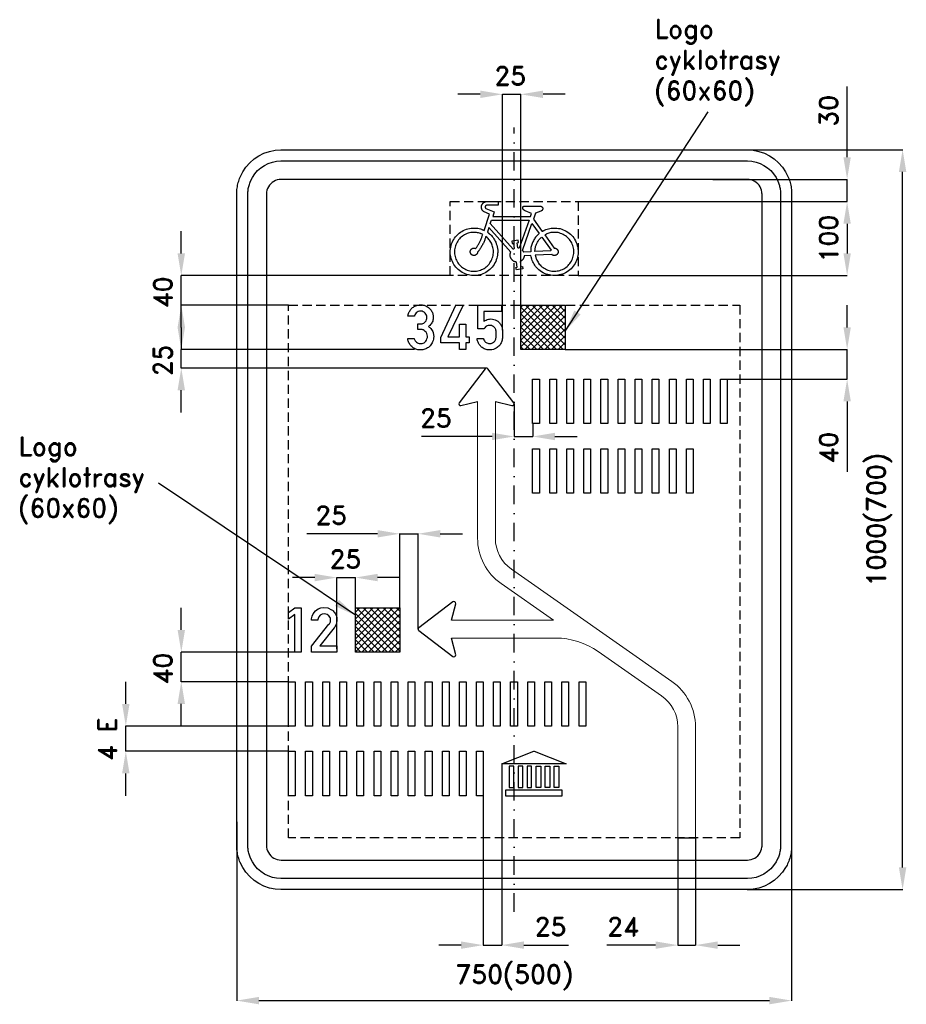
# Model space of a CAD drawing. Header units: millimetres. Extents: x -668 to 530, y -655 to 676.
import ezdxf

# ---------------------------------------------------------------- set-up
doc = ezdxf.new("R2010")
doc.units = ezdxf.units.MM
doc.header["$LTSCALE"] = 5
doc.linetypes.add('ČERCHOVANÁX2', pattern=[2, 1, -0.5, 0, -0.5])
doc.linetypes.add('ČÁRKOVANÁX2', pattern=[1.5, 1, -0.5])
doc.layers.add('Kóty', color=2, linetype='Continuous')
doc.layers.add('Značka', color=7, linetype='Continuous')
doc.layers.add('TC_SDZ', color=7, linetype='Continuous', lineweight=0)
doc.styles.get("Standard").update_dxf_attribs({"font": 'romand.shx', "height": 25})
doc.dimstyles.get("Standard").update_dxf_attribs({"dimtxt": 25, "dimasz": 30, "dimexe": 0.18, "dimexo": 0.0625, "dimgap": 12.5, "dimtad": 1, "dimdec": 0, "dimzin": 0, "dimdsep": 46, "dimtxsty": 'Standard', "dimcen": 0.09, "dimadec": 0, "dimazin": 0, "dimtfac": 1, "dimtdec": 0, "dimtofl": 0, "dimtmove": 0, "dimatfit": 3, "dimfxl": 1, "dimtolj": 1, "dimtzin": 0, "dimarcsym": 0})

# ---------------------------------------------------------------- blocks, each defined once
blk = doc.blocks.new('*D0')
at = {"layer": 'Defpoints', "color": 0, "transparency": 16777216}
for p in [(86.47, 430), (86.47, 330), (450, 330)]:
    blk.add_point(p, dxfattribs=at)
at = {"layer": 'Kóty', "color": 0, "lineweight": -2, "transparency": 16777216}
for p, q in [((86.5325, 430), (450.18, 430)), ((450, 400), (450, 360)), ((86.5325, 330), (450.18, 330))]:
    blk.add_line(p, q, dxfattribs=at)
at = {"layer": 'Kóty', "color": 0, "transparency": 16777216}
for points in [[(445, 400), (455, 400), (450, 430)], [(445, 360), (455, 360), (450, 330)]]:
    blk.add_solid(points, dxfattribs=at)
at = {"layer": 'Kóty', "color": 0, "transparency": 16777216, "insert": (425, 380), "char_height": 25, "attachment_point": 5, "rotation": 90}
blk.add_mtext('\\A1;100', dxfattribs=at)
blk = doc.blocks.new('*D1')
at = {"layer": 'Defpoints', "color": 0, "transparency": 16777216}
for p in [(69, 230), (288, 190), (450, 190)]:
    blk.add_point(p, dxfattribs=at)
at = {"layer": 'Kóty', "color": 0, "lineweight": -2, "transparency": 16777216}
for p, q in [((450, 260), (450, 290)), ((69.1, 230), (450.2, 230)), ((288.1, 190), (450.2, 190)), ((450, 160), (450, 64.5))]:
    blk.add_line(p, q, dxfattribs=at)
at = {"layer": 'Kóty', "color": 0, "transparency": 16777216}
for points in [[(445, 260), (455, 260), (450, 230)], [(445, 160), (455, 160), (450, 190)]]:
    blk.add_solid(points, dxfattribs=at)
at = {"layer": 'Kóty', "color": 0, "transparency": 16777216, "insert": (425, 97.3), "char_height": 25, "attachment_point": 5, "rotation": 90}
blk.add_mtext('\\A1;40', dxfattribs=at)
blk = doc.blocks.new('*D2')
at = {"layer": 'Defpoints', "color": 0, "transparency": 16777216}
for p in [(-154.7, -19), (-154.7, -119), (-129.9, -147.8)]:
    blk.add_point(p, dxfattribs=at)
at = {"layer": 'Kóty', "color": 0, "lineweight": -2, "transparency": 16777216}
for p, q in [((-184.7, -19), (-280.2, -19)), ((-154.7, -118.9), (-154.7, -18.8)), ((-129.9, -147.8), (-129.9, -18.8)), ((-99.9, -19), (-69.9, -19))]:
    blk.add_line(p, q, dxfattribs=at)
at = {"layer": 'Kóty', "color": 0, "transparency": 16777216}
for points in [[(-184.7, -14), (-184.7, -24), (-154.7, -19)], [(-99.9, -14), (-99.9, -24), (-129.9, -19)]]:
    blk.add_solid(points, dxfattribs=at)
at = {"layer": 'Kóty', "color": 0, "transparency": 16777216, "insert": (-247.4, 6), "char_height": 25, "attachment_point": 5}
blk.add_mtext('\\A1;25', dxfattribs=at)
blk = doc.blocks.new('*D3')
at = {"layer": 'Defpoints', "color": 0, "transparency": 16777216}
for p in [(-375, -408.4), (375, -408.4), (375, -650)]:
    blk.add_point(p, dxfattribs=at)
at = {"layer": 'Kóty', "color": 0, "lineweight": -2, "transparency": 16777216}
for p, q in [((-375, -408.5), (-375, -650.2)), ((375, -408.5), (375, -650.2)), ((-345, -650), (345, -650))]:
    blk.add_line(p, q, dxfattribs=at)
at = {"layer": 'Kóty', "color": 0, "transparency": 16777216}
for points in [[(-345, -645), (-345, -655), (-375, -650)], [(345, -645), (345, -655), (375, -650)]]:
    blk.add_solid(points, dxfattribs=at)
at = {"layer": 'Kóty', "color": 0, "transparency": 16777216, "insert": (0, -618.5), "char_height": 25, "width": 292.657, "attachment_point": 5}
blk.add_mtext('\\A1;750(500)', dxfattribs=at)
blk = doc.blocks.new('*D4')
at = {"layer": 'Defpoints', "color": 0, "transparency": 16777216}
for p in [(284.3, 500), (525, 500), (315, -500)]:
    blk.add_point(p, dxfattribs=at)
at = {"layer": 'Kóty', "color": 0, "lineweight": -2, "transparency": 16777216}
for p, q in [((284.3, 500), (525.2, 500)), ((525, -470), (525, 470)), ((315.1, -500), (525.2, -500))]:
    blk.add_line(p, q, dxfattribs=at)
at = {"layer": 'Kóty', "color": 0, "transparency": 16777216}
for points in [[(520, 470), (530, 470), (525, 500)], [(520, -470), (530, -470), (525, -500)]]:
    blk.add_solid(points, dxfattribs=at)
at = {"layer": 'Kóty', "color": 0, "transparency": 16777216, "insert": (493.5, 0), "char_height": 25, "width": 221.666, "attachment_point": 5, "rotation": 90}
blk.add_mtext('\\A1;1000(700)', dxfattribs=at)

msp = doc.modelspace()

# ---------------------------------------------------------------- hatches: boundary and pattern name
at = {"layer": 'Značka'}
h = msp.add_hatch(dxfattribs=at)
h.set_pattern_fill('ANSI37', color=2, scale=2)
h.paths.add_polyline_path([(9, 230), (9, 290), (69, 290), (69, 230)])
h = msp.add_hatch(dxfattribs=at)
h.set_pattern_fill('ANSI37', color=2, scale=2)
h.paths.add_polyline_path([(-214.7, -179), (-214.7, -119), (-154.7, -119), (-154.7, -179)])

# ---------------------------------------------------------------- linework, layer by layer
at = {"layer": 'Kóty'}
for p, q in [((-46, 575), (-76, 575)), ((-16, 256.1), (-16, 575.2)), ((9, 290), (9, 575.2)), ((69, 575), (39, 575)), ((450, 490), (450, 585.5)), ((268.4, 460), (450.2, 460)), ((86.5, 430), (450.2, 430)), ((450, 400), (450, 370)), ((-450, 360), (-450, 390)), ((-86.5, 330), (-450.2, 330)), ((-305.1, 290), (-450.2, 290)), ((-450, 260), (-450, 290)), ((-450, 260), (-450, 230)), ((-134.6, 230), (-450.2, 230)), ((-37.1, 205), (-450.2, 205)), ((-450, 145), (-450, 175)), ((0, 156.5), (0, 112.3)), ((25, 129.9), (25, 112.3)), ((-30, 112.5), (-125.5, 112.5)), ((55, 112.5), (85, 112.5)), ((-269.7, -78.2), (-299.7, -78.2)), ((-239.7, -174.7), (-239.7, -78)), ((-214.7, -119), (-214.7, -78)), ((-154.7, -78.2), (-184.7, -78.2)), ((-450, -149), (-450, -119)), ((-296.5, -179), (-450.2, -179)), ((-525, -249), (-525, -219)), ((-305.1, -219), (-450.2, -219)), ((-450, -279), (-450, -249)), ((-305, -279), (-525.2, -279)), ((-305.1, -313), (-525.2, -313)), ((-16.9, -329.9), (-16.9, -575.2)), ((-525, -373), (-525, -343)), ((-41.9, -373.1), (-41.9, -575.2)), ((221.1, -430.1), (221.1, -575.2)), ((245.1, -430.1), (245.1, -575.2)), ((-71.9, -575), (-101.9, -575)), ((13.1, -575), (73.3, -575)), ((191.1, -575), (125.3, -575)), ((275.1, -575), (305.1, -575))]:
    msp.add_line(p, q, dxfattribs=at)
for points in [[(-16, 575), (9, 575)], [(69, 254.9), (262.4, 551.5)], [(450, 430), (450, 460)], [(-450.2, 290), (-450, 330)], [(-450, 205), (-450, 230)], [(450, 190), (450, 230)], [(0, 112.5), (25, 112.5)], [(-214.7, -129.1), (-481, 49.3)], [(-154.7, -19), (-129.6, -19)], [(-239.7, -78.2), (-214.7, -78.2)], [(-450, -219), (-450, -179)], [(-525, -313), (-525, -279)], [(-41.9, -575), (-16.9, -575)], [(221.1, -575), (245.1, -575)]]:
    msp.add_lwpolyline(points, dxfattribs=at)
for points in [[(-46, 580), (-46, 570), (-16, 575)], [(39, 580), (39, 570), (9, 575)], [(445, 490), (455, 490), (450, 460)], [(445, 400), (455, 400), (450, 430)], [(-455, 360), (-445, 360), (-450, 330)], [(-455, 260), (-445, 260), (-450, 290)], [(81.3, 282.9), (89.7, 277.4), (69.1, 255)], [(-455, 260), (-445, 260), (-450, 230)], [(-455, 175), (-445, 175), (-450, 205)], [(-30, 117.5), (-30, 107.5), (0, 112.5)], [(55, 117.5), (55, 107.5), (25, 112.5)], [(-269.7, -73.2), (-269.7, -83.2), (-239.7, -78.2)], [(-184.7, -73.2), (-184.7, -83.2), (-214.7, -78.2)], [(-236.8, -108.3), (-242.4, -116.6), (-214.8, -129.3)], [(-455, -149), (-445, -149), (-450, -179)], [(-455, -249), (-445, -249), (-450, -219)], [(-530, -249), (-520, -249), (-525, -279)], [(-530, -343), (-520, -343), (-525, -313)], [(-71.9, -570), (-71.9, -580), (-41.9, -575)], [(13.1, -570), (13.1, -580), (-16.9, -575)], [(191.1, -570), (191.1, -580), (221.1, -575)], [(275.1, -570), (275.1, -580), (245.1, -575)]]:
    msp.add_solid(points, dxfattribs=at)
at = {"layer": 'TC_SDZ', "color": 3}
for p, q in [((-49.5, -25), (-49.5, 159.8)), ((-25.5, -25), (-25.5, 159.8)), ((213.1, -218.6), (-3.7, -66.8)), ((53.3, -136), (-17.5, -86.4)), ((245.1, -430), (245.1, -280))]:
    msp.add_line(p, q, dxfattribs=at)
msp.add_lwpolyline([(-84.7, -136), (53.3, -136)], dxfattribs=at)
msp.add_lwpolyline([(221.1, -430), (221.1, -280, 0.244698), (199.3, -238.2), (113.4, -178.1, 0.153915), (56.1, -160), (-84.7, -160)], format="xyb", dxfattribs=at)
for centre, radius, start, end in [((25.5, -25), 75, 180, 235), ((25.5, -25), 51, 180, 235), ((170.1, -280), 75, 0, 55)]:
    msp.add_arc(centre, radius, start, end, dxfattribs=at)
at = {"layer": 'Značka', "color": 6, "linetype": 'ČERCHOVANÁX2', "ltscale": 5}
msp.add_lwpolyline([(0, -530), (0, 530)], dxfattribs=at)
at = {"layer": 'Značka', "color": 3}
for points in [[(-315, -500), (-315.2, -500), (-315.5, -500), (-323.2, -499.5), (-330.8, -497.9), (-338.2, -495.4), (-345.1, -491.9), (-351.6, -487.6), (-357.4, -482.4), (-362.6, -476.6), (-366.9, -470.1), (-370.4, -463.2, -0.033375), (-372.9, -455.8, -0.034139), (-374.5, -448.2, -0.036787), (-375, -440.5), (-375, -440.2), (-375, -440), (-375, 440), (-375, 440.2), (-375, 440.5, -0.032209), (-374.5, 448.2, -0.035419), (-372.9, 455.8, -0.036245), (-370.4, 463.2), (-366.9, 470.1), (-362.6, 476.6), (-357.4, 482.4), (-351.6, 487.6), (-345.1, 491.9), (-338.2, 495.4), (-330.8, 497.9), (-323.2, 499.5), (-315.5, 500), (-315.2, 500), (-315, 500), (315, 500), (315.2, 500), (315.5, 500), (323.2, 499.5), (330.8, 497.9), (338.2, 495.4), (345.1, 491.9), (351.6, 487.6), (357.4, 482.4), (362.6, 476.6), (366.9, 470.1), (370.4, 463.2, -0.033375), (372.9, 455.8, -0.034139), (374.5, 448.2, -0.036787), (375, 440.5), (375, 440.2), (375, 440), (375, -440), (375, -440.2, -0.001033), (375, -440.5, -0.032209), (374.5, -448.2, -0.035419), (372.9, -455.8, -0.036245), (370.4, -463.2, -0.034467), (366.9, -470.1), (362.6, -476.6), (357.4, -482.4), (351.6, -487.6), (345.1, -491.9), (338.2, -495.4), (330.8, -497.9), (323.2, -499.5), (315.5, -500), (315.2, -500), (315, -500), (-315, -500)], [(-315, -485), (-315.2, -485), (-315.3, -485), (-321.2, -484.6), (-326.9, -483.4), (-332.4, -481.5), (-337.6, -478.9), (-342.4, -475.7), (-346.8, -471.8), (-350.7, -467.5), (-353.9, -462.6), (-356.5, -457.4), (-358.4, -451.9, -0.03418), (-359.6, -446.2, -0.036699), (-360, -440.4), (-360, -440.2), (-360, -440), (-360, 440), (-360, 440.2), (-360, 440.4, -0.032163), (-359.6, 446.2, -0.035484), (-358.4, 451.9, -0.036302), (-356.5, 457.4), (-353.9, 462.6), (-350.7, 467.5), (-346.8, 471.8), (-342.4, 475.7), (-337.6, 478.9), (-332.4, 481.5), (-326.9, 483.4), (-321.2, 484.6), (-315.3, 485), (-315.2, 485), (-315, 485), (315, 485), (315.2, 485), (315.3, 485), (321.2, 484.6), (326.9, 483.4), (332.4, 481.5), (337.6, 478.9), (342.4, 475.7), (346.8, 471.8), (350.7, 467.5), (353.9, 462.6), (356.5, 457.4), (358.4, 451.9, -0.03418), (359.6, 446.2, -0.036699), (360, 440.4), (360, 440.2), (360, 440), (360, -440), (360, -440.2), (360, -440.4, -0.032163), (359.6, -446.2, -0.035484), (358.4, -451.9, -0.036302), (356.5, -457.4), (353.9, -462.6), (350.7, -467.5), (346.8, -471.8), (342.4, -475.7), (337.6, -478.9), (332.4, -481.5), (326.9, -483.4), (321.2, -484.6), (315.3, -485), (315.2, -485), (315, -485), (-315, -485)], [(-315, -460), (315, -460), (315.1, -460), (315.2, -460), (317.7, -459.8), (320.3, -459.3), (322.7, -458.5), (325.1, -457.3), (327.2, -455.9), (329.1, -454.1), (330.9, -452.2), (332.3, -450), (333.4, -447.7), (334.3, -445.3), (334.8, -442.7, 0.036708), (335, -440.2), (335, -440.1), (335, -440), (335, 440), (335, 440.1), (335, 440.2, 0.032285), (334.8, 442.7), (334.3, 445.3), (333.5, 447.7), (332.3, 450), (330.9, 452.2), (329.1, 454.1), (327.2, 455.9), (325.1, 457.3), (322.7, 458.5), (320.3, 459.3), (317.7, 459.8), (315.2, 460), (315.1, 460), (315, 460), (-315, 460), (-315.1, 460), (-315.2, 460), (-317.7, 459.8), (-320.3, 459.3), (-322.7, 458.5), (-325.1, 457.3), (-327.2, 455.9), (-329.1, 454.1), (-330.9, 452.2), (-332.3, 450), (-333.4, 447.7), (-334.3, 445.3), (-334.8, 442.7, 0.036708), (-335, 440.2), (-335, 440.1), (-335, 440), (-335, -440), (-335, -440.1), (-335, -440.2, 0.032285), (-334.8, -442.7), (-334.3, -445.3), (-333.5, -447.7), (-332.3, -450), (-330.9, -452.2), (-329.1, -454.1), (-327.2, -455.9), (-325.1, -457.3), (-322.7, -458.5), (-320.3, -459.3), (-317.7, -459.8), (-315.2, -460), (-315.1, -460), (-315, -460)], [(35.8, 423.7), (36, 423.7), (36.1, 423.7), (36.2, 423.7), (36.2, 423.7), (36.3, 423.6), (36.4, 423.6), (36.6, 423.5), (36.7, 423.5), (36.9, 423.4), (37, 423.3), (37.1, 423.2), (37.3, 423.1), (37.4, 423), (37.6, 422.9), (37.7, 422.7), (37.8, 422.6), (38, 422.4), (38.1, 422.2), (38.2, 422.1), (38.3, 421.9), (38.3, 421.7), (38.4, 421.5), (38.5, 421.4), (38.5, 421.1), (38.6, 421), (38.6, 420.8), (38.6, 420.6, -0.013622), (38.6, 420.4), (38.6, 420.1), (38.5, 419.8), (38.5, 419.6), (38.4, 419.3), (38.3, 419.1), (38.1, 418.8), (38, 418.6), (37.8, 418.4), (37.7, 418.2), (37.6, 418), (37.4, 417.9), (37.2, 417.7), (37.1, 417.6), (36.9, 417.5), (36.7, 417.4), (36.6, 417.3), (36.6, 417.3), (36.5, 417.2), (36.3, 417.2), (36.1, 417.1), (28.7, 414.3), (25.9, 406.3), (37.9, 389.7), (38, 389.8), (38.1, 389.8), (38.4, 390), (38.7, 390.1), (39.1, 390.4), (39.5, 390.6), (39.9, 390.8), (40.3, 391), (40.7, 391.2), (41.1, 391.4), (42.8, 392.1), (44.5, 392.7), (46.2, 393.2), (48, 393.6), (49.8, 394), (51.6, 394.1), (53.4, 394.2), (55.3, 394.2), (57.5, 394.1), (59.8, 393.8), (62, 393.4), (64.2, 392.7), (66.3, 392), (68.4, 391), (70.4, 389.9), (72.3, 388.7), (74.2, 387.4), (75.9, 385.9), (77.6, 384.4), (79.1, 382.6), (80.4, 380.9), (81.7, 379), (82.8, 377), (83.7, 374.9), (84.6, 372.8), (85.3, 370.6), (85.8, 368.4), (86.2, 366.2), (86.4, 363.9, -0.020741), (86.4, 361.6, -0.019589), (86.3, 359.4), (86, 357.1), (85.6, 354.9), (85, 352.7), (84.3, 350.5), (83.4, 348.4), (82.3, 346.4), (81.1, 344.5), (79.8, 342.6), (78.3, 340.9), (76.8, 339.2), (75.1, 337.7), (73.4, 336.3), (71.5, 335), (69.5, 333.9), (67.5, 332.9), (65.4, 332), (63.2, 331.3), (61, 330.8), (58.8, 330.4), (56.5, 330.1), (54.2, 330), (52, 330.1), (49.7, 330.4), (47.5, 330.8), (45.3, 331.4), (43.1, 332.1), (41, 332.9), (39, 333.9), (37, 335.1), (35.2, 336.4), (33.4, 337.8), (31.7, 339.4), (30.2, 341), (29, 342.4), (27.9, 343.9), (26.9, 345.4), (26, 347), (25.2, 348.6), (24.4, 350.3), (23.9, 352), (23.4, 353.7), (23.3, 354.2), (23.2, 354.6), (23.1, 355), (23, 355.3), (23, 355.4), (23, 355.5), (22.6, 357.3), (13.6, 356.8), (13.5, 356.3), (13.5, 355.8), (13.4, 355.7), (13.4, 355.6), (13.3, 355.2), (13.2, 354.9), (13.1, 354.4), (12.9, 353.9), (12.7, 353.5), (12.4, 353), (12.1, 352.6), (11.9, 352.2), (11.6, 351.8), (11.2, 351.4), (10.9, 351), (10.5, 350.6), (10.2, 350.3), (9.8, 350), (9.4, 349.8), (9.1, 349.6), (9, 349.5), (8.9, 349.5), (8.5, 349.2), (8, 349), (9.1, 342), (11, 342.3), (11.5, 339), (2.9, 337.6), (2.3, 340.9), (4.2, 341.2), (3.1, 348.2), (2.6, 348.3), (2.2, 348.4), (2.1, 348.4), (2, 348.4), (1.7, 348.5), (1.3, 348.6), (0.9, 348.7), (0.4, 348.9), (0, 349), (-0.4, 349.2), (-0.8, 349.5), (-1.2, 349.7), (-1.6, 350), (-2.1, 350.4), (-2.5, 350.8), (-2.9, 351.1), (-3.3, 351.6), (-3.6, 352), (-3.9, 352.5), (-4.2, 353), (-4.5, 353.5), (-4.7, 354), (-4.9, 354.5), (-5.1, 355), (-5.3, 355.6), (-5.4, 356.1), (-5.4, 356.7), (-5.5, 357.3), (-5.5, 357.7), (-5.5, 358.2), (-5.5, 358.6), (-5.4, 359.1), (-5.4, 359.5), (-5.3, 360), (-5.2, 360.3), (-5.1, 360.7), (-5, 360.7), (-5, 360.8), (-4.8, 361.2), (-4.7, 361.7), (-34.2, 395), (-36.3, 388.6), (-34.9, 387.6), (-34.8, 387.5), (-34.7, 387.5), (-34.5, 387.2), (-34.2, 387), (-33.8, 386.7), (-33.5, 386.5), (-32.2, 385.3), (-30.9, 384), (-29.7, 382.7), (-28.6, 381.3), (-27.6, 379.8), (-26.6, 378.3), (-25.8, 376.7), (-25, 375.1), (-24.2, 373), (-23.5, 370.9), (-22.9, 368.8), (-22.5, 366.5), (-22.3, 364.3, -0.020984), (-22.2, 362.1, -0.01937), (-22.4, 359.9), (-22.6, 357.6), (-23, 355.4), (-23.5, 353.3), (-24.2, 351.1), (-25, 349.1), (-26, 347), (-27.1, 345.1), (-28.4, 343.3), (-29.8, 341.5), (-31.3, 339.9), (-32.8, 338.3), (-34.6, 336.8), (-36.4, 335.5), (-38.2, 334.3), (-40.2, 333.3), (-42.3, 332.4), (-44.4, 331.6), (-46.5, 331), (-48.7, 330.5), (-50.9, 330.2), (-53.1, 330), (-55.4, 330), (-57.6, 330.2), (-59.8, 330.5), (-62, 331), (-64.1, 331.6), (-66.2, 332.3), (-68.3, 333.2), (-70.3, 334.2), (-72.2, 335.4), (-74, 336.7), (-75.7, 338.1), (-77.3, 339.7), (-78.8, 341.3), (-80.2, 343.1), (-81.5, 344.9), (-82.6, 346.8), (-83.6, 348.8), (-84.5, 350.9), (-85.1, 353), (-85.7, 355.2), (-86.1, 357.4), (-86.4, 359.6), (-86.5, 361.9, -0.01867), (-86.4, 364.1), (-86.2, 366.3), (-85.8, 368.5), (-85.3, 370.7), (-84.6, 372.8), (-83.8, 374.9), (-82.9, 376.9), (-81.8, 378.9), (-80.6, 380.7), (-79.2, 382.5), (-77.7, 384.2), (-76.1, 385.7), (-74.4, 387.2), (-72.6, 388.5), (-70.8, 389.7), (-68.8, 390.8), (-66.8, 391.7), (-64.7, 392.5), (-62.5, 393.2), (-60.3, 393.6), (-58.1, 394), (-56.3, 394.1), (-54.6, 394.2), (-52.8, 394.2), (-51, 394.1), (-49.2, 393.9), (-47.5, 393.5), (-45.7, 393), (-44.1, 392.5), (-43.6, 392.3), (-43.2, 392.2), (-42.9, 392), (-42.6, 391.9), (-42.5, 391.9), (-42.4, 391.8), (-40.7, 391.1), (-33.3, 413.1), (-40.8, 416.2), (-41.1, 416.4), (-41.4, 416.6), (-41.5, 416.7), (-41.5, 416.7), (-41.8, 416.9), (-42, 417.1), (-42.2, 417.4), (-42.5, 417.6), (-42.7, 417.9), (-42.9, 418.2), (-43.2, 418.5), (-43.3, 418.8), (-43.6, 419.2), (-43.8, 419.7), (-43.9, 420.1), (-44.1, 420.5), (-44.2, 421), (-44.2, 421.4), (-44.3, 421.9), (-44.3, 422.3), (-44.3, 422.8), (-44.3, 423.3), (-44.2, 423.7), (-44.2, 424.2), (-44.1, 424.6), (-43.9, 425.1), (-43.7, 425.5), (-43.5, 425.9), (-43.3, 426.3), (-43.1, 426.7), (-42.8, 427.1), (-42.5, 427.4), (-42.2, 427.8), (-41.9, 428.1), (-41.5, 428.4), (-41.2, 428.7), (-40.9, 428.9), (-40.5, 429.1), (-40.2, 429.3), (-39.9, 429.4), (-39.6, 429.6), (-39.2, 429.7), (-38.8, 429.8), (-38.5, 429.9), (-38.4, 429.9), (-38.3, 429.9), (-38.2, 429.9), (-38.2, 429.9), (-38.2, 429.9), (-38.1, 429.9), (-37.8, 430), (-21.9, 430), (-21.9, 425), (-37.1, 425), (-37.2, 425), (-37.3, 425), (-37.3, 425), (-37.3, 425), (-37.4, 424.9), (-37.5, 424.9), (-37.7, 424.9), (-37.8, 424.8), (-37.9, 424.8), (-38, 424.7), (-38.1, 424.7), (-38.2, 424.6), (-38.3, 424.5), (-38.4, 424.4), (-38.5, 424.3), (-38.6, 424.2), (-38.7, 424.1), (-38.8, 424), (-38.9, 423.9), (-39, 423.7), (-39.1, 423.6), (-39.1, 423.5), (-39.2, 423.3), (-39.2, 423.2), (-39.2, 423), (-39.3, 422.9), (-39.3, 422.8), (-39.3, 422.6), (-39.3, 422.5), (-39.3, 422.3), (-39.2, 422.1), (-39.2, 422), (-39.2, 421.9), (-39.1, 421.7), (-39.1, 421.6), (-39, 421.5), (-39, 421.3), (-38.9, 421.2), (-38.8, 421.1), (-38.8, 421), (-38.7, 421), (-38.6, 420.9), (-38.5, 420.8), (-38.5, 420.7), (-38.4, 420.7), (-38.4, 420.7), (-38.3, 420.6), (-38.2, 420.5), (-27, 416), (-29.1, 409.8), (21.9, 409.8), (23.4, 414), (14.6, 417.7), (14.3, 417.8), (14.1, 417.9), (14.1, 417.9), (14.1, 417.9), (13.9, 418), (13.7, 418.1), (13.6, 418.2), (13.4, 418.4), (13.2, 418.5), (13, 418.7), (12.9, 418.8), (12.7, 419), (12.5, 419.2), (12.3, 419.4), (12.2, 419.7), (12, 419.9), (11.9, 420.2), (11.8, 420.4), (11.7, 420.7), (11.6, 421), (11.6, 421.1), (11.5, 421.3), (11.5, 421.4), (11.5, 421.6), (11.5, 421.7), (11.5, 421.9), (11.5, 422), (11.6, 422.2), (11.6, 422.3), (11.7, 422.5), (11.7, 422.6), (11.8, 422.8), (11.9, 422.9), (12, 423), (12.1, 423.1), (12.2, 423.2), (12.3, 423.3), (12.4, 423.4), (12.5, 423.5), (12.6, 423.5), (12.7, 423.6), (12.8, 423.6), (13, 423.7), (13.1, 423.7), (13.1, 423.7), (13.1, 423.7), (13.2, 423.7), (13.2, 423.7), (13.2, 423.7), (13.3, 423.7), (13.3, 423.7), (13.3, 423.7), (35.8, 423.7)], [(-49.4, 361.6), (-49.4, 361.3), (-49.5, 361), (-49.5, 361), (-49.5, 360.9), (-49.6, 360.7), (-49.6, 360.5), (-49.7, 360.2), (-49.9, 360), (-50, 359.7), (-50.1, 359.5), (-50.3, 359.2), (-50.5, 359), (-50.7, 358.8), (-50.9, 358.5), (-51.2, 358.3), (-51.5, 358), (-51.8, 357.9), (-52.1, 357.7), (-52.4, 357.5), (-52.8, 357.4), (-53.1, 357.3), (-53.4, 357.2), (-53.8, 357.2), (-54.2, 357.1), (-54.5, 357.1), (-54.9, 357.2), (-55.2, 357.2), (-55.6, 357.3), (-55.9, 357.4), (-56.2, 357.5), (-56.6, 357.6), (-56.9, 357.8), (-57.2, 358), (-57.5, 358.2), (-57.7, 358.5), (-58, 358.7), (-58.2, 359), (-58.4, 359.2), (-58.6, 359.5), (-58.8, 359.9), (-59, 360.2), (-59.1, 360.5), (-59.2, 360.9), (-59.3, 361.2), (-59.3, 361.5), (-59.4, 361.9), (-59.4, 362.2), (-59.3, 362.6), (-59.3, 363), (-59.2, 363.3), (-59.1, 363.6), (-59, 364), (-58.9, 364.3), (-58.7, 364.6), (-58.5, 364.9), (-58.3, 365.2), (-58.1, 365.5), (-57.8, 365.8), (-57.6, 366), (-57.3, 366.2), (-57, 366.4), (-56.7, 366.6), (-56.4, 366.7), (-56.1, 366.9), (-55.7, 367), (-55.4, 367), (-55, 367.1), (-54.7, 367.1), (-54.4, 367.1), (-54.1, 367.1), (-53.8, 367.1), (-53.5, 367.1), (-53.2, 367), (-53, 367), (-52.8, 366.9), (-52.5, 366.8), (-52.5, 366.8), (-52.4, 366.8), (-52.2, 366.6), (-51.9, 366.5), (-51.3, 367.4), (-50.7, 368.2), (-50.6, 368.4), (-50.5, 368.6), (-50, 369.3), (-49.5, 370), (-49, 370.9), (-48.4, 371.9), (-47.9, 372.8), (-47.4, 373.7), (-46.9, 374.7), (-46.4, 375.6), (-45.9, 376.6), (-45.5, 377.6), (-45.1, 378.5), (-44.7, 379.5), (-44.3, 380.5), (-43.9, 381.5), (-43.6, 382.3), (-43.4, 383.1), (-43.3, 383.3), (-43.2, 383.5), (-42.9, 384.6), (-42.6, 385.6), (-44, 386.2), (-44, 386.2), (-44.1, 386.2), (-44.4, 386.4), (-44.6, 386.5), (-45, 386.6), (-45.3, 386.7), (-46.7, 387.2), (-48.1, 387.6), (-49.5, 387.9), (-50.9, 388.2), (-52.3, 388.3), (-53.8, 388.4), (-55.3, 388.4), (-56.7, 388.2), (-58.5, 388), (-60.3, 387.7), (-62.1, 387.3), (-63.8, 386.7), (-65.4, 386), (-67.1, 385.1), (-68.6, 384.2), (-70.1, 383.1), (-71.5, 382), (-72.9, 380.8), (-74.1, 379.5), (-75.3, 378.1), (-76.3, 376.6), (-77.2, 375), (-78.1, 373.4), (-78.8, 371.7), (-79.4, 370), (-79.9, 368.3), (-80.3, 366.5), (-80.5, 364.7), (-80.6, 362.9, 0.020462), (-80.6, 361.1), (-80.5, 359.3), (-80.2, 357.5), (-79.8, 355.7), (-79.3, 353.9), (-78.7, 352.2), (-78, 350.6), (-77.1, 349), (-76.2, 347.4), (-75.1, 346), (-73.9, 344.6), (-72.6, 343.3), (-71.3, 342), (-69.9, 340.9), (-68.4, 339.9), (-66.8, 339), (-65.2, 338.2), (-63.5, 337.5), (-61.8, 337), (-60, 336.5), (-58.2, 336.1), (-56.4, 335.9), (-54.6, 335.8), (-52.8, 335.9), (-51, 336.1), (-49.2, 336.4), (-47.4, 336.8), (-45.7, 337.3), (-44, 338), (-42.4, 338.7), (-40.8, 339.6), (-39.2, 340.6), (-37.8, 341.7), (-36.5, 342.9), (-35.2, 344.2), (-34, 345.6), (-32.9, 347), (-31.9, 348.5), (-31, 350.1), (-30.2, 351.8), (-29.6, 353.5), (-29, 355.2), (-28.6, 357), (-28.3, 358.8), (-28.2, 360.6, 0.020482), (-28.1, 362.4, 0.018598), (-28.2, 364.2), (-28.4, 366), (-28.7, 367.8), (-29.2, 369.5), (-29.8, 371.3), (-30.3, 372.6), (-30.9, 374), (-31.6, 375.2), (-32.3, 376.5), (-33.2, 377.7), (-34.1, 378.8), (-35, 379.9), (-36.1, 380.9), (-36.3, 381.2), (-36.6, 381.4), (-36.8, 381.6), (-37, 381.8), (-37.1, 381.8), (-37.1, 381.9), (-38.2, 382.8), (-38.6, 381.7), (-39, 380.5), (-39.1, 380.3), (-39.1, 380.1), (-39.5, 379.2), (-39.8, 378.3), (-40.2, 377.1), (-40.7, 376), (-41.2, 374.9), (-41.7, 373.8), (-42.3, 372.8), (-42.8, 371.7), (-43.4, 370.6), (-44, 369.6), (-44.6, 368.5), (-45.2, 367.5), (-45.8, 366.5), (-46.5, 365.5), (-47.1, 364.7), (-47.6, 363.9), (-47.8, 363.7), (-47.9, 363.5), (-48.7, 362.6), (-49.4, 361.6)], [(54.2, 367.1), (54.5, 367.1), (54.8, 367.1), (54.8, 367.1), (54.9, 367.1), (55.1, 367.1), (55.3, 367), (55.6, 367), (55.9, 366.9), (56.2, 366.8), (56.4, 366.7), (56.7, 366.5), (56.9, 366.4), (57.2, 366.2), (57.5, 366), (57.8, 365.8), (58, 365.5), (58.3, 365.2), (58.5, 364.9), (58.7, 364.6), (58.8, 364.3), (59, 364), (59.1, 363.7), (59.2, 363.3), (59.3, 363), (59.3, 362.6), (59.3, 362.3, -0.019224), (59.3, 361.9), (59.3, 361.5), (59.2, 361.2), (59.2, 360.9), (59.1, 360.5), (58.9, 360.2), (58.8, 359.9), (58.6, 359.5), (58.4, 359.2), (58.2, 359), (58, 358.7), (57.7, 358.5), (57.4, 358.2), (57.2, 358), (56.9, 357.8), (56.6, 357.6), (56.2, 357.5), (55.9, 357.4), (55.6, 357.3), (55.2, 357.2), (54.9, 357.1), (54.5, 357.1), (54.2, 357.1), (53.8, 357.1), (53.4, 357.2), (53.1, 357.3), (52.8, 357.4), (52.6, 357.4), (52.3, 357.5), (52, 357.7), (51.8, 357.8), (51.5, 358), (51.4, 358.1), (51.2, 358.2), (51.1, 358.3), (51.1, 358.3), (50.9, 358.5), (50.7, 358.7), (28.5, 357.6), (28.8, 356.1), (29.2, 354.7), (29.2, 354.4), (29.3, 354.1), (29.7, 353), (30.1, 351.9), (30.7, 350.6), (31.4, 349.3), (32.2, 348), (33, 346.8), (33.9, 345.6), (34.9, 344.5), (36.2, 343.2), (37.5, 341.9), (39, 340.8), (40.5, 339.8), (42.1, 338.9), (43.8, 338.1), (45.5, 337.4), (47.3, 336.9), (49.1, 336.4), (50.9, 336.1), (52.7, 335.9), (54.5, 335.9), (56.4, 335.9), (58.2, 336.2), (60, 336.5), (61.8, 337), (63.6, 337.6), (65.3, 338.3), (66.9, 339.1), (68.5, 340), (70, 341.1), (71.4, 342.2), (72.8, 343.5), (74, 344.9), (75.2, 346.3), (76.3, 347.8), (77.3, 349.3), (78.1, 351), (78.8, 352.7), (79.4, 354.4), (79.9, 356.2), (80.2, 358), (80.5, 359.8), (80.6, 361.7, 0.020661), (80.6, 363.5), (80.4, 365.4), (80.1, 367.2), (79.7, 369), (79.1, 370.7), (78.4, 372.4), (77.7, 374.1), (76.8, 375.7), (75.8, 377.3), (74.7, 378.8), (73.5, 380.1), (72.2, 381.4), (70.8, 382.6), (69.3, 383.7), (67.7, 384.7), (66.1, 385.6), (64.4, 386.4), (62.7, 387), (60.9, 387.6), (59.2, 388), (57.3, 388.2), (55.5, 388.4), (54, 388.4), (52.5, 388.4), (51, 388.2), (49.6, 388), (48.1, 387.7), (46.7, 387.3), (45.3, 386.8), (44, 386.3), (43.7, 386.1), (43.3, 386), (43.1, 385.8), (42.8, 385.7), (42.7, 385.7), (42.7, 385.6), (41.3, 385), (54.2, 367.1)], [(-135.4, 245), (-135.2, 244.3), (-134.9, 243.6, 0.066952), (-133.8, 241.6, 0.067362), (-132, 239.9, 0.079643), (-129.6, 238.5, 0.0835), (-126.9, 238, 0.078751), (-124.3, 238.2, 0.077297), (-121.9, 239.3, 0.094862), (-119.4, 241.5, 0.087394), (-117.9, 244.4, 0.097389), (-117.3, 248.2, 0.104452), (-118.2, 251.8, 0.094861), (-120.2, 254.6, 0.09565), (-123, 256.5, 0.045583), (-124.4, 257, 0.043296), (-125.9, 257.3), (-126.3, 257.3), (-126.6, 257.3), (-130.3, 257.3), (-130.3, 264.8), (-126.5, 264.8), (-126.2, 264.8), (-125.8, 264.8, 0.089487), (-123.5, 265.3, 0.078198), (-121.3, 266.5, 0.098552), (-119.2, 269, 0.099785), (-118.1, 272, 0.096866), (-118.1, 275.1, 0.098695), (-119.4, 278, 0.100564), (-121.6, 280.4, 0.09764), (-124.5, 281.7, 0.106018), (-128, 281.8, 0.108975), (-131.3, 280.5, 0.096333), (-133.5, 278.4, 0.100262), (-134.8, 275.7), (-134.9, 275.3), (-135, 275), (-143.7, 275), (-143.5, 276.3, -0.014658), (-143.2, 277.6, -0.070913), (-141.3, 282.1, -0.076579), (-138.2, 285.9, -0.078951), (-134.1, 288.8, -0.076369), (-129.4, 290.2, -0.077795), (-124.4, 290.4, -0.077963), (-119.5, 288.9, -0.081007), (-115, 286.1, -0.080994), (-111.7, 281.9, -0.076305), (-109.8, 277.5, -0.079812), (-109.4, 272.7, -0.092079), (-110.7, 267.2, -0.105085), (-113.9, 262.7), (-114.8, 261.9), (-115.8, 261.1), (-114.9, 260.4), (-114, 259.7, -0.058047), (-111.7, 257.2, -0.058895), (-110.1, 254.3, -0.074883), (-108.9, 250, -0.064096), (-109, 245.5, -0.089409), (-110.9, 239.1, -0.101873), (-114.9, 233.8, -0.087337), (-119.6, 230.9, -0.080966), (-124.9, 229.5, -0.079662), (-130.4, 229.8, -0.082667), (-135.5, 231.8, -0.076829), (-139.5, 235, -0.076595), (-142.3, 239.1, -0.041098), (-143.4, 241.6, -0.04038), (-144, 244.1), (-144, 244.6), (-144.1, 245), (-135.4, 245)], [(-41.5, 245), (-41.4, 244.6), (-41.3, 244.2, 0.061333), (-40.3, 242, 0.076055), (-38.8, 240.2, 0.081245), (-36.9, 238.9, 0.074046), (-34.6, 238.2, 0.102552), (-31, 238.3, 0.116979), (-27.8, 239.8, 0.072305), (-26.3, 241.3, 0.058803), (-25.3, 243.2, 0.04386), (-24.8, 244.7, 0.050794), (-24.5, 246.2, 0.010857), (-24.5, 246.7), (-24.5, 247.1), (-24.5, 254.4, 0.008554), (-24.6, 255.2, 0.025917), (-24.7, 256.1, 0.068298), (-25.3, 257.8, 0.054047), (-26.4, 259.4, 0.069248), (-28.2, 261.1, 0.080578), (-30.5, 262.3, 0.097806), (-33.5, 262.7, 0.091149), (-36.5, 262, 0.085482), (-38.9, 260.5, 0.103669), (-40.5, 258.4), (-40.7, 258.1), (-40.8, 257.9), (-49.2, 257.9), (-49.2, 290), (-17.1, 290), (-17.1, 281.4), (-41.2, 281.4), (-41.2, 267.9), (-40.2, 268.6), (-39.2, 269.2, -0.051739), (-36.4, 270.5, -0.052695), (-33.3, 271.2, -0.065812), (-29.5, 271.2, -0.065555), (-25.7, 270.2, -0.069375), (-22.2, 268.2, -0.071357), (-19.3, 265.3, -0.059645), (-17.4, 262.3, -0.053792), (-16.3, 259.1, -0.02478), (-16.1, 257.7, -0.033744), (-16, 256.4), (-16, 256.2), (-16, 256), (-16, 246.4), (-16, 245.9, -0.005422), (-16, 245.5, -0.045328), (-16.4, 242.8, -0.043664), (-17.2, 240.1, -0.080876), (-20, 235.5, -0.084529), (-24.2, 232, -0.069809), (-28.1, 230.2, -0.066787), (-32.3, 229.5, -0.084616), (-38, 230.1, -0.088727), (-43.1, 232.6, -0.074197), (-46.5, 235.8, -0.07095), (-48.9, 239.8, -0.035757), (-49.6, 242, -0.03719), (-50.1, 244.2), (-50.1, 244.6), (-50.2, 245), (-41.5, 245)], [(-39.4, 204.1), (-74.4, 158, 0.707858), (-72, 154.2), (-49.5, 159.8)], [(-25.5, 159.8), (-3, 154.2, 0.707858), (-0.5, 158), (-35.6, 204.1)], [(-273.9, -179), (-273.9, -171), (-250.5, -141.4), (-250.1, -141), (-249.8, -140.6), (-248.5, -137.9, 0.094351), (-248.2, -135, 0.091971), (-248.9, -132.3), (-250.4, -130), (-253, -127.9), (-256.2, -127), (-259.5, -127.5), (-262.4, -129.1), (-264.2, -131.2), (-265.2, -133.7), (-265.3, -134.7), (-265.4, -135.6), (-273.9, -135.6), (-273.9, -134.8), (-273.9, -134, -0.059465), (-273.2, -130.4), (-271.6, -127), (-268.8, -123.3), (-265, -120.6), (-261.4, -119.1), (-257.5, -118.5), (-252, -119.2), (-246.9, -121.6, -0.087772), (-242.9, -125.5, -0.087743), (-240.4, -130.5, -0.068589), (-239.7, -134.8, -0.062442), (-240, -139.1, -0.050611), (-241, -142.3), (-242.6, -145.2), (-242.9, -145.7), (-243.2, -146.1), (-262.7, -170.4), (-239.7, -170.4), (-239.7, -179), (-273.9, -179)], [(-84.7, -136), (-79.1, -113.5, 0.707858), (-82.9, -111), (-129, -146.1)], [(-129, -149.9), (-82.9, -185, 0.707858), (-79.1, -182.5), (-84.7, -160)]]:
    msp.add_lwpolyline(points, format="xyb", dxfattribs=at)
at = {"layer": 'Značka', "color": 6, "linetype": 'ČÁRKOVANÁX2', "ltscale": 2.5}
for points in [[(-86.5, 330), (-86.5, 430), (86.5, 430), (86.5, 330), (-86.5, 330)], [(-305, -430), (-305, 290), (305, 290), (305, -430), (-305, -430)]]:
    msp.add_lwpolyline(points, dxfattribs=at)
at = {"layer": 'Značka', "color": 3}
for points in [[(-1, 373.5), (0.1, 366.5), (0.1, 366.4), (0, 366.4), (-0.4, 366.2), (-0.7, 366.1), (-1, 365.9), (-1.3, 365.7), (-1.4, 365.6), (-1.4, 365.6), (-32.3, 400.4), (-30.8, 404.8), (20.2, 404.8), (6.9, 366.9), (6.8, 366.9), (6.8, 366.9), (6.4, 367), (6, 367.1), (5.6, 367.2), (5.3, 367.2), (5.2, 367.3), (5.1, 367.3), (3.9, 374.3), (5.8, 374.6), (5.3, 377.9), (-3.4, 376.5), (-2.8, 373.2), (-1, 373.5)], [(23.9, 400.5), (33.8, 386.8), (32.8, 385.9), (32.7, 385.8), (32.7, 385.8), (32.5, 385.6), (32.3, 385.4), (32, 385.2), (31.8, 384.9), (30.8, 383.9), (29.8, 382.9), (29, 381.8), (28.1, 380.7), (27.3, 379.5), (26.6, 378.3), (25.9, 377.1), (25.3, 375.8), (24.7, 374.5), (24.2, 373.2), (23.7, 371.9), (23.3, 370.6), (23, 369.2), (22.7, 367.9), (22.6, 366.7), (22.4, 365.6), (22.4, 365.4), (22.4, 365.1), (22.3, 363.7), (22.3, 362.3), (12.8, 361.8), (12.7, 361.9), (12.6, 362), (12.4, 362.5), (12.1, 363), (11.8, 363.5), (11.4, 363.9), (11.3, 364), (11.2, 364.1), (23.9, 400.5)], [(49.9, 364.5), (49.9, 364.5), (49.9, 364.4), (49.8, 364.3), (49.7, 364.1), (49.7, 363.9), (49.6, 363.7), (49.6, 363.7), (49.6, 363.6), (28.1, 362.6), (28.1, 363.7), (28.2, 364.8), (28.2, 365), (28.3, 365.2), (28.4, 366.1), (28.5, 367), (28.7, 368.1), (29, 369.1), (29.3, 370.2), (29.7, 371.3), (30.1, 372.3), (30.6, 373.3), (31.1, 374.3), (31.6, 375.3), (32.2, 376.3), (32.8, 377.2), (33.4, 378.1), (34.1, 379), (34.7, 379.6), (35.3, 380.2), (35.5, 380.4), (35.6, 380.6), (36.4, 381.3), (37.3, 382.1), (49.9, 364.5)], [(-74.1, 230), (-74.1, 239.1), (-99.2, 239.1), (-99.2, 246.5), (-78.9, 289.9), (-69.2, 289.9), (-89.6, 247.1), (-74.1, 247.1), (-74.1, 264.2), (-65.6, 264.2), (-65.6, 247.1), (-60.7, 247.1), (-60.7, 239.1), (-65.6, 239.1), (-65.6, 230), (-74.1, 230)], [(24.9, 130), (24.9, 190), (34, 190), (34, 130), (24.9, 130)], [(48, 130), (48, 190), (57.1, 190), (57.1, 130), (48, 130)], [(71.1, 130), (71.1, 190), (80.2, 190), (80.2, 130), (71.1, 130)], [(94.2, 130), (94.2, 190), (103.3, 190), (103.3, 130), (94.2, 130)], [(117.3, 130), (117.3, 190), (126.4, 190), (126.4, 130), (117.3, 130)], [(140.4, 130), (140.4, 190), (149.5, 190), (149.5, 130), (140.4, 130)], [(163.5, 130), (163.5, 190), (172.6, 190), (172.6, 130), (163.5, 130)], [(186.6, 130), (186.6, 190), (195.7, 190), (195.7, 130), (186.6, 130)], [(209.7, 130), (209.7, 190), (218.8, 190), (218.8, 130), (209.7, 130)], [(232.8, 130), (232.8, 190), (241.8, 190), (241.8, 130), (232.8, 130)], [(255.8, 130), (255.8, 190), (264.9, 190), (264.9, 130), (255.8, 130)], [(278.9, 130), (278.9, 190), (288, 190), (288, 130), (278.9, 130)], [(24.9, 36), (24.9, 96), (34, 96), (34, 36), (24.9, 36)], [(48, 36), (48, 96), (57.1, 96), (57.1, 36), (48, 36)], [(71.1, 36), (71.1, 96), (80.2, 96), (80.2, 36), (71.1, 36)], [(94.2, 36), (94.2, 96), (103.3, 96), (103.3, 36), (94.2, 36)], [(117.3, 36), (117.3, 96), (126.4, 96), (126.4, 36), (117.3, 36)], [(140.4, 36), (140.4, 96), (149.5, 96), (149.5, 36), (140.4, 36)], [(163.5, 36), (163.5, 96), (172.6, 96), (172.6, 36), (163.5, 36)], [(186.6, 36), (186.6, 96), (195.7, 96), (195.7, 36), (186.6, 36)], [(209.7, 36), (209.7, 96), (218.8, 96), (218.8, 36), (209.7, 36)], [(232.8, 36), (232.8, 96), (241.8, 96), (241.8, 36), (232.8, 36)], [(-296.5, -179), (-296.5, -128.1), (-305, -134.5), (-305, -125.4), (-296.4, -119), (-287.9, -119), (-287.9, -179), (-296.5, -179)], [(-305, -279), (-305, -219), (-295.9, -219), (-295.9, -279), (-305, -279)], [(-281.9, -279), (-281.9, -219), (-272.8, -219), (-272.8, -279), (-281.9, -279)], [(-258.8, -279), (-258.8, -219), (-249.7, -219), (-249.7, -279), (-258.8, -279)], [(-235.7, -279), (-235.7, -219), (-226.6, -219), (-226.6, -279), (-235.7, -279)], [(-212.6, -279), (-212.6, -219), (-203.5, -219), (-203.5, -279), (-212.6, -279)], [(-189.5, -279), (-189.5, -219), (-180.4, -219), (-180.4, -279), (-189.5, -279)], [(-166.4, -279), (-166.4, -219), (-157.3, -219), (-157.3, -279), (-166.4, -279)], [(-143.3, -279), (-143.3, -219), (-134.2, -219), (-134.2, -279), (-143.3, -279)], [(-120.2, -279), (-120.2, -219), (-111.1, -219), (-111.1, -279), (-120.2, -279)], [(-97.1, -279), (-97.1, -219), (-88.1, -219), (-88.1, -279), (-97.1, -279)], [(-74.1, -279), (-74.1, -219), (-65, -219), (-65, -279), (-74.1, -279)], [(-51, -279), (-51, -219), (-41.9, -219), (-41.9, -279), (-51, -279)], [(-27.9, -279), (-27.9, -219), (-18.8, -219), (-18.8, -279), (-27.9, -279)], [(-4.8, -279), (-4.8, -219), (4.3, -219), (4.3, -279), (-4.8, -279)], [(18.3, -279), (18.3, -219), (27.4, -219), (27.4, -279), (18.3, -279)], [(41.4, -279), (41.4, -219), (50.5, -219), (50.5, -279), (41.4, -279)], [(64.5, -279), (64.5, -219), (73.6, -219), (73.6, -279), (64.5, -279)], [(87.6, -279), (87.6, -219), (96.7, -219), (96.7, -279), (87.6, -279)], [(-305, -373), (-305, -313), (-295.9, -313), (-295.9, -373), (-305, -373)], [(-281.9, -373), (-281.9, -313), (-272.8, -313), (-272.8, -373), (-281.9, -373)], [(-258.8, -373), (-258.8, -313), (-249.7, -313), (-249.7, -373), (-258.8, -373)], [(-235.7, -373), (-235.7, -313), (-226.6, -313), (-226.6, -373), (-235.7, -373)], [(-212.6, -373), (-212.6, -313), (-203.5, -313), (-203.5, -373), (-212.6, -373)], [(-189.5, -373), (-189.5, -313), (-180.4, -313), (-180.4, -373), (-189.5, -373)], [(-166.4, -373), (-166.4, -313), (-157.3, -313), (-157.3, -373), (-166.4, -373)], [(-143.3, -373), (-143.3, -313), (-134.2, -313), (-134.2, -373), (-143.3, -373)], [(-120.2, -373), (-120.2, -313), (-111.1, -313), (-111.1, -373), (-120.2, -373)], [(-97.1, -373), (-97.1, -313), (-88.1, -313), (-88.1, -373), (-97.1, -373)], [(-74.1, -373), (-74.1, -313), (-65, -313), (-65, -373), (-74.1, -373)], [(-51, -373), (-51, -313), (-41.9, -313), (-41.9, -373), (-51, -373)], [(26.7, -313), (26.8, -313), (70.3, -329.8), (26.8, -329.8), (26.7, -329.8), (-16.9, -329.8), (26.7, -313)], [(-0.7, -333.1), (-6.8, -333.1), (-6.8, -361.8), (-0.7, -361.8), (-0.7, -333.1)], [(11.5, -333.1), (5.4, -333.1), (5.4, -361.8), (11.5, -361.8), (11.5, -333.1)], [(23.6, -333.1), (17.5, -333.1), (17.5, -361.8), (23.6, -361.8), (23.6, -333.1)], [(29.7, -333.1), (35.9, -333.1), (35.9, -361.8), (29.7, -361.8), (29.7, -333.1)], [(42, -333.1), (48.1, -333.1), (48.1, -361.8), (42, -361.8), (42, -333.1)], [(54.2, -333.1), (60.3, -333.1), (60.3, -361.8), (54.2, -361.8), (54.2, -333.1)], [(65, -365.4), (63.9, -365.4), (62.7, -365.4), (54.7, -365.4), (46.6, -365.4), (38.9, -365.4), (31.2, -365.4), (23.5, -365.4), (15.8, -365.4), (9.7, -365.4), (3.5, -365.4), (-3, -365.4), (-9.6, -365.4), (-10.7, -365.4), (-11.9, -365.4), (-11.9, -373), (-10.7, -373), (-9.6, -373), (-1.5, -373), (6.6, -373), (14.3, -373), (22, -373), (29.7, -373), (37.4, -373), (43.5, -373), (49.7, -373), (56.2, -373), (62.7, -373), (63.9, -373), (65, -373), (65, -365.4)], [(221.1, -430), (245.1, -430)]]:
    msp.add_lwpolyline(points, dxfattribs=at)
at = {"layer": 'Značka', "color": 5}
for points in [[(9, 230), (9, 290), (69, 290), (69, 230), (9, 230)], [(-214.7, -179), (-214.7, -119), (-154.7, -119), (-154.7, -179), (-214.7, -179)]]:
    msp.add_lwpolyline(points, dxfattribs=at)
at = {"layer": 'Značka', "color": 3}
for centre, start, end in [((-37.5, 202.6), 37.2752, 142.7248), ((-127.5, -148), 127.2752, 232.7248)]:
    msp.add_arc(centre, 2.4, start, end, dxfattribs=at)

# ---------------------------------------------------------------- texts
at = {"layer": 'Kóty', "char_height": 25, "attachment_point": 1}
for insert in [(189.7, 675.9), (-670.2, 111.7)]:
    msp.add_mtext_dynamic_manual_height_columns('Logo\\Pcyklotrasy (60x60)', width=144.387, gutter_width=100, heights=[0], dxfattribs=dict(at, insert=insert))
at = {"layer": 'Kóty', "char_height": 25, "attachment_point": 5}
for s, insert in [('\\A1;25', (-5.3, 600)), ('\\A1;25', (-105.8, 137.5)), ('\\A1;25', (-228.1, -53.2)), ('\\A1;25', (49.1, -550)), ('\\A1;24', (147.1, -550))]:
    msp.add_mtext(s, dxfattribs=dict(at, insert=insert))
at = {"layer": 'Kóty', "char_height": 25, "attachment_point": 5, "rotation": 90}
for s, insert in [('\\A1;30', (425, 552.7)), ('\\A1;40', (-475, 307.3)), ('\\A1;25', (-475, 215.2)), ('\\A1;40', (-475, -201.2)), ('\\A1;4 E', (-550, -296.7))]:
    msp.add_mtext(s, dxfattribs=dict(at, insert=insert))

# ---------------------------------------------------------------- dimensions: what is measured, and where the dimension line sits
at = {"layer": 'Kóty'}
dim = msp.add_linear_dim(base=(525, 500), p1=(315, -500), p2=(284.3, 500), angle=90, text='1000(700)', dimstyle='Standard', dxfattribs=at)
dim.commit()
dim.dimension.update_dxf_attribs({"geometry": '*D4', "text_midpoint": (493.5, 0)})
for base, p1, p2, picture, middle in [((450, 330), (86.5, 430), (86.5, 330), '*D0', (425, 380)), ((450, 190), (69, 230), (288, 190), '*D1', (425, 97.3))]:
    dim = msp.add_linear_dim(base=base, p1=p1, p2=p2, angle=90, dimstyle='Standard', dxfattribs=at)
    dim.commit()
    dim.dimension.update_dxf_attribs({"geometry": picture, "text_midpoint": middle})
dim = msp.add_linear_dim(base=(-154.7, -19), p1=(-129.9, -147.8), p2=(-154.7, -119), dimstyle='Standard', dxfattribs=at)
dim.commit()
dim.dimension.update_dxf_attribs({"geometry": '*D2', "text_midpoint": (-247.4, 6)})
dim = msp.add_linear_dim(base=(375, -650), p1=(-375, -408.4), p2=(375, -408.4), text='750(500)', dimstyle='Standard', dxfattribs=at)
dim.commit()
dim.dimension.update_dxf_attribs({"geometry": '*D3', "text_midpoint": (0, -618.5)})

doc.saveas('drawing.dxf')
